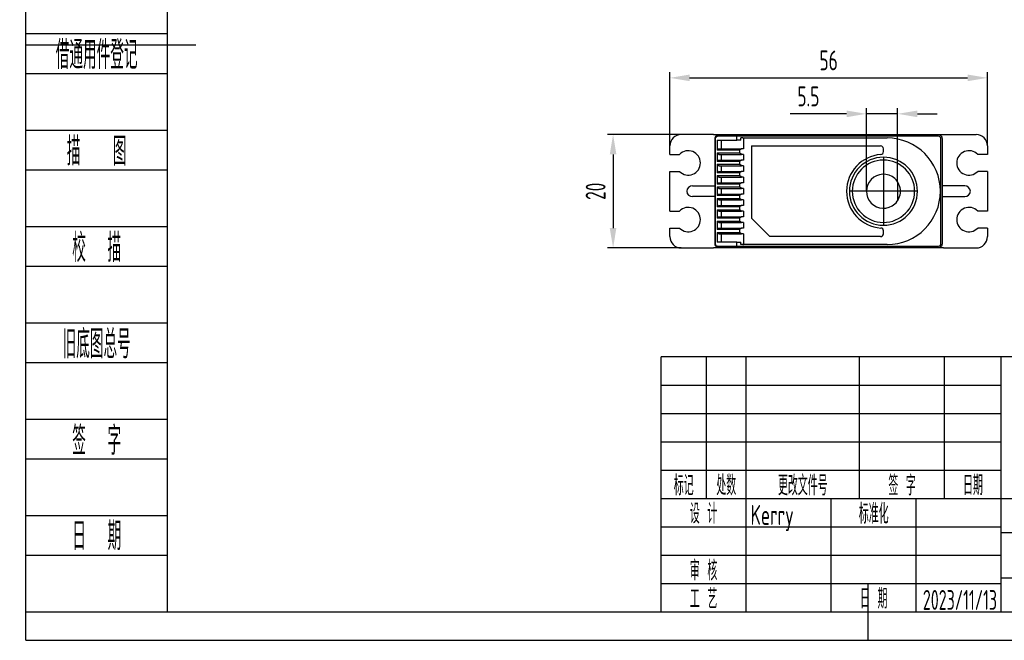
# Model space of a CAD drawing. Header units: inches. Extents: x -26 to 272, y -5 to 205.
# Tile 1 of 3: x -26 to 148, y -5 to 104. Entities that reach past the tile are written whole.
import ezdxf
from ezdxf.enums import TextEntityAlignment as Align

# ---------------------------------------------------------------- set-up
doc = ezdxf.new("R2010")
doc.units = ezdxf.units.IN
doc.header["$MEASUREMENT"] = 0
doc.header["$PDMODE"] = 3
doc.header["$PDSIZE"] = 0.3125
doc.linetypes.add('CENTER2', pattern=[28.575, 19.05, -3.175, 3.175, -3.175])
doc.layers.get('0').update_dxf_attribs({"linetype": 'CONTINUOUS'})
doc.layers.get('Defpoints').update_dxf_attribs({"linetype": 'CONTINUOUS'})
for name, color, linetype in [('1轮廓实线层', 7, 'CONTINUOUS'), ('2细线层', 4, 'CONTINUOUS'), ('3中心线层', 1, 'CENTER2'), ('6文字层', 3, 'CONTINUOUS'), ('7标注层', 4, 'CONTINUOUS'), ('图框层', 7, 'CONTINUOUS')]:
    doc.layers.add(name, color=color, linetype=linetype)
doc.styles.add('PC_TEXTSTYLE', font='ISOCP.SHX', dxfattribs={"width": 0.707, "bigfont": 'GBCBIG.SHX'})
doc.dimstyles.new('GB_LINEAR', dxfattribs={"dimtxt": 3.5, "dimasz": 3.5, "dimexe": 1, "dimexo": 0, "dimgap": 1.5, "dimtad": 1, "dimdsep": 46, "dimtxsty": 'PC_TEXTSTYLE', "dimcen": 0, "dimclrd": 256, "dimclrt": 3, "dimadec": 0, "dimazin": 2, "dimtp": 0.1, "dimtm": 0.1, "dimtfac": 0.71, "dimtdec": 3, "dimtmove": 0, "dimatfit": 3, "dimfxl": 1, "dimtfill": 1, "dimarcsym": 0})

# ---------------------------------------------------------------- blocks, each defined once
blk = doc.blocks.new('ZwmFrameMain_A4^_^无分区图框^_^landscape')
at = {"layer": '1轮廓实线层'}
for p, q in [((0, 0), (0, 200)), ((-25, 100), (5, 100)), ((123.5, -5), (123.5, 5)), ((0, 0), (267, 0))]:
    blk.add_line(p, q, dxfattribs=at)
at = {"layer": '2细线层'}
for q in [(-25, 205), (272, -5)]:
    blk.add_line((-25, -5), q, dxfattribs=at)
blk = doc.blocks.new('ZwmFrameMain_标题栏1')
at = {"layer": '1轮廓实线层'}
for p, q in [((-180, 0), (-180, 45)), ((0, 45), (-180, 45)), ((-172, 20), (-172, 45)), ((-165, 20), (-165, 45)), ((-145, 20), (-145, 45)), ((-130, 20), (-130, 45)), ((-120, 0), (-120, 45)), ((-180, 20), (-60, 20)), ((-165, 0), (-165, 20)), ((-150, 0), (-150, 20)), ((-135, 0), (-135, 20)), ((-180, 0), (0, 0))]:
    blk.add_line(p, q, dxfattribs=at)
at = {"layer": '1轮廓实线层', "color": 7}
blk.add_line((-180, 25), (-120, 25), dxfattribs=at)
at = {"layer": '2细线层'}
for p, q in [((-180, 40), (-120, 40)), ((-180, 35), (-120, 35)), ((-180, 30), (-120, 30)), ((-180, 15), (-120, 15)), ((-120, 14), (-60, 14)), ((-180, 10), (-120, 10)), ((-120, 6), (-60, 6)), ((-180, 5), (-120, 5))]:
    blk.add_line(p, q, dxfattribs=at)
at = {"layer": '6文字层', "style": 'PC_TEXTSTYLE', "width": 0.667}
for s, p in [('标记', (-176, 22.5)), ('处数', (-168.5, 22.5)), (' 更改文件号 ', (-155, 22.5)), (' 签 字 ', (-137.5, 22.5)), (' 日期 ', (-125, 22.5)), (' 设 计 ', (-172.5, 17.51)), (' 标准化 ', (-142.5, 17.51)), (' 审 核 ', (-172.5, 7.5)), (' 工 艺 ', (-172.5, 2.5)), (' 日 期 ', (-142.5, 2.5))]:
    blk.add_text(s, height=3.5, dxfattribs=at).set_placement(p, align=Align.MIDDLE)
at = {"layer": '6文字层', "style": 'PC_TEXTSTYLE', "flags": 8}
for tag, height, width, p, p2 in [('企业名称', 5, 3.445461, (-54.29, 34.82), (-5.27, 34.82)), ('产品名称或材料标记', 7, 1.034456, (-113.46, 28.64), (-66.42, 28.64)), ('图样名称', 5, 3.480264, (-54.79, 19.98), (-5.27, 19.98)), ('标准化', 3.5, 1.756036, (-133.83, 15.37), (-120.75, 15.37)), ('重量', 3.5, 2.448074, (-88.46, 7.54), (-76.55, 7.54)), ('比例', 3.5, 2.367734, (-73.35, 7.54), (-61.93, 7.54)), ('图样代号', 5, 3.489916, (-54.79, 5.63), (-5.52, 5.63)), ('审核', 3.5, 2.723972, (-163.99, 5.37), (-150.63, 5.37)), ('共几页', 3.5, 0.953151, (-108.58, 1.48), (-101.56, 1.48)), ('工艺', 3.5, 2.851598, (-164.21, 0.37), (-150.89, 0.37)), ('日期', 3.5, 2.733185, (-133.83, 0.37), (-120.75, 0.37))]:
    blk.add_attdef(tag, text='', height=height, dxfattribs=dict(at, width=width)).set_placement(p, p2, align=Align.FIT)
at = {"layer": '6文字层', "style": 'PC_TEXTSTYLE', "width": 9.901758, "flags": 8}
blk.add_attdef('设计', text='', height=3.5, rotation=359.5768, dxfattribs=at).set_placement((-164.23, 15.37), (-150.37, 15.27), align=Align.FIT)
at = {"layer": '6文字层', "color": 3, "style": 'PC_TEXTSTYLE', "width": 0.96618, "flags": 8}
blk.add_attdef('第几页', text='', height=3.5, dxfattribs=at).set_placement((-78.29, 1.5), (-71.16, 1.5), align=Align.FIT)
at = {"layer": '6文字层', "color": 0, "style": 'PC_TEXTSTYLE', "width": 0.715273, "flags": 8}
blk.add_attdef('图纸张数', text='', height=3.5, dxfattribs=at).set_placement((-2.66, -3.87), (4.46, -3.87), align=Align.FIT)
blk = doc.blocks.new('ZwmFrameMain_附加栏')
at = {"layer": '2细线层'}
for p, q in [((-25, 102), (0, 102)), ((-25, 95), (0, 95)), ((-25, 85), (0, 85)), ((-25, 78), (0, 78)), ((-25, 68), (0, 68)), ((-25, 61), (0, 61)), ((-25, 51), (0, 51)), ((-25, 44), (0, 44)), ((-25, 34), (0, 34)), ((-25, 27), (0, 27)), ((-25, 17), (0, 17)), ((-25, 10), (0, 10)), ((-25, 0), (0, 0))]:
    blk.add_line(p, q, dxfattribs=at)
at = {"layer": '6文字层', "color": 3, "style": 'PC_TEXTSTYLE'}
for s, width, p in [('借通用件登记', 0.667, (-12.5, 98.5)), ('描   图', 0.6667, (-12.5, 81.5)), ('校  描', 0.667, (-12.5, 64.5)), ('旧底图总号', 0.667, (-12.5, 47.5)), ('签  字', 0.667, (-12.5, 30.5)), ('日  期', 0.667, (-12.49, 13.6))]:
    blk.add_text(s, height=5, dxfattribs=dict(at, width=width)).set_placement(p, align=Align.MIDDLE)
at = {"layer": '6文字层', "style": 'PC_TEXTSTYLE'}
for tag, width, p, p2 in [('借通用件登记', 0.671328, (-23.44, 86.36), (-1.25, 86.36)), ('描图', 2.120922, (-23.44, 69.36), (-1.25, 69.36)), ('校图', 2.149976, (-23.75, 52.06), (-1.25, 52.06)), ('旧底图总号', 0.761452, (-22.84, 35.67), (-1.86, 35.67)), ('签字', 2.026939, (-23.14, 18.37), (-1.56, 18.37)), ('日期', 1.89999, (-22.84, 1.37), (-2.17, 1.37))]:
    blk.add_attdef(tag, text='', height=5, dxfattribs=dict(at, width=width)).set_placement(p, p2, align=Align.FIT)
blk = doc.blocks.new('*D21')
at = {"layer": '7标注层', "color": 0, "lineweight": -2}
for p, q in [((88.55, 82.2), (88.55, 95.2)), ((144.55, 82.2), (144.55, 95.2))]:
    blk.add_line(p, q, dxfattribs=at)
at = {"layer": '7标注层', "lineweight": -2}
blk.add_line((92.05, 94.2), (141.05, 94.2), dxfattribs=at)
at = {"layer": '7标注层'}
for points in [[(92.05, 94.79), (92.05, 93.62), (88.55, 94.2)], [(141.05, 93.62), (141.05, 94.79), (144.55, 94.2)]]:
    blk.add_solid(points, dxfattribs=at)
at = {"layer": 'Defpoints', "color": 0}
for p in [(144.55, 94.2), (88.55, 82.2), (144.55, 82.2)]:
    blk.add_point(p, dxfattribs=at)
at = {"layer": '7标注层', "color": 3, "insert": (116.55, 97.28), "char_height": 3.5, "attachment_point": 5, "style": 'PC_TEXTSTYLE', "bg_fill": 3, "box_fill_scale": 1.25, "bg_fill_color": 257, "bg_fill_transparency": 0}
blk.add_mtext('56', dxfattribs=at)
blk = doc.blocks.new('*D22')
at = {"layer": '7标注层', "color": 0, "lineweight": -2}
for p, q in [((90.55, 84.2), (77.55, 84.2)), ((90.55, 64.2), (77.55, 64.2))]:
    blk.add_line(p, q, dxfattribs=at)
at = {"layer": '7标注层', "lineweight": -2}
blk.add_line((78.55, 80.7), (78.55, 67.7), dxfattribs=at)
at = {"layer": '7标注层'}
for points in [[(79.13, 80.7), (77.96, 80.7), (78.55, 84.2)], [(77.96, 67.7), (79.13, 67.7), (78.55, 64.2)]]:
    blk.add_solid(points, dxfattribs=at)
at = {"layer": 'Defpoints', "color": 0}
for p in [(90.55, 84.2), (78.55, 64.2), (90.55, 64.2)]:
    blk.add_point(p, dxfattribs=at)
at = {"layer": '7标注层', "color": 3, "insert": (75.47, 74.2), "char_height": 3.5, "attachment_point": 5, "rotation": 90, "style": 'PC_TEXTSTYLE', "bg_fill": 3, "box_fill_scale": 1.25, "bg_fill_color": 257, "bg_fill_transparency": 0}
blk.add_mtext('20', dxfattribs=at)
blk = doc.blocks.new('*D24')
at = {"layer": '7标注层', "color": 0, "lineweight": -2}
for p, q in [((123.21, 74.2), (123.21, 88.86)), ((128.71, 75.86), (128.71, 88.86))]:
    blk.add_line(p, q, dxfattribs=at)
at = {"layer": '7标注层', "lineweight": -2}
for p, q in [((119.71, 87.86), (109.75, 87.86)), ((128.71, 87.86), (123.21, 87.86)), ((132.21, 87.86), (135.71, 87.86))]:
    blk.add_line(p, q, dxfattribs=at)
at = {"layer": '7标注层'}
for points in [[(119.71, 87.27), (119.71, 88.44), (123.21, 87.86)], [(132.21, 88.44), (132.21, 87.27), (128.71, 87.86)]]:
    blk.add_solid(points, dxfattribs=at)
at = {"layer": 'Defpoints', "color": 0}
for p in [(123.21, 87.86), (128.71, 75.86), (123.21, 74.2)]:
    blk.add_point(p, dxfattribs=at)
at = {"layer": '7标注层', "color": 3, "insert": (112.98, 90.93), "char_height": 3.5, "attachment_point": 5, "style": 'PC_TEXTSTYLE', "bg_fill": 3, "box_fill_scale": 1.25, "bg_fill_color": 257, "bg_fill_transparency": 0}
blk.add_mtext('5.5', dxfattribs=at)

msp = doc.modelspace()

# ---------------------------------------------------------------- linework, layer by layer
at = {"color": 7, "linetype": 'Continuous', "lineweight": 25}
for p, q in [((96.271, 84.205), (90.545, 84.205)), ((96.545, 64.905), (96.545, 83.505)), ((96.617, 64.905), (96.617, 83.505)), ((97.245, 84.205), (97.067, 83.955)), ((97.067, 83.955), (100.348, 83.955)), ((97.245, 84.205), (100.454, 84.205)), ((100.348, 83.955), (100.454, 84.205)), ((100.348, 83.205), (100.348, 83.955)), ((100.348, 83.955), (101.055, 83.955)), ((100.454, 84.205), (101.056, 84.205)), ((101.055, 83.955), (135.845, 83.955)), ((101.055, 83.205), (101.055, 83.605)), ((101.447, 83.605), (101.055, 83.605)), ((101.056, 84.205), (135.845, 84.205)), ((101.447, 83.605), (126.86, 83.605)), ((101.545, 83.505), (101.545, 81.705)), ((136.295, 83.505), (136.295, 64.905)), ((136.545, 83.505), (136.545, 64.905)), ((136.82, 84.205), (142.545, 84.205)), ((88.545, 80.705), (88.545, 82.205)), ((96.888, 83.205), (96.888, 81.455)), ((96.888, 83.205), (100.348, 83.205)), ((97.242, 81.705), (96.888, 81.455)), ((97.242, 81.705), (101.195, 81.705)), ((97.595, 83.205), (97.595, 81.705)), ((101.055, 83.205), (100.348, 83.205)), ((101.195, 81.705), (100.845, 81.455)), ((101.545, 81.705), (101.195, 81.705)), ((102.95, 82.205), (125.72, 82.205)), ((102.95, 82.205), (102.95, 69.452)), ((126.22, 81.187), (126.22, 81.705)), ((144.545, 82.205), (144.545, 80.705)), ((88.545, 80.705), (90.255, 80.705)), ((100.845, 81.455), (96.888, 81.455)), ((96.888, 80.955), (97.242, 80.705)), ((96.888, 80.955), (100.845, 80.955)), ((96.888, 80.955), (96.888, 79.455)), ((97.242, 80.705), (101.195, 80.705)), ((97.595, 80.705), (97.595, 79.705)), ((100.845, 81.455), (100.845, 80.955)), ((101.195, 80.705), (100.845, 80.955)), ((101.545, 80.705), (101.195, 80.705)), ((101.545, 80.705), (101.545, 79.705)), ((144.545, 80.705), (142.836, 80.705)), ((97.242, 79.705), (96.888, 79.455)), ((100.845, 79.455), (96.888, 79.455)), ((96.888, 78.955), (97.242, 78.705)), ((96.888, 78.955), (100.845, 78.955)), ((96.888, 78.955), (96.888, 77.455)), ((97.242, 79.705), (101.195, 79.705)), ((97.242, 78.705), (101.195, 78.705)), ((97.595, 78.705), (97.595, 77.705)), ((101.195, 79.705), (100.845, 79.455)), ((100.845, 79.455), (100.845, 78.955)), ((101.195, 78.705), (100.845, 78.955)), ((101.545, 79.705), (101.195, 79.705)), ((101.545, 78.705), (101.195, 78.705)), ((101.545, 78.705), (101.545, 77.705)), ((88.545, 70.705), (88.545, 77.705)), ((88.545, 77.705), (90.255, 77.705)), ((97.242, 77.705), (96.888, 77.455)), ((100.845, 77.455), (96.888, 77.455)), ((96.888, 76.955), (97.242, 76.705)), ((96.888, 76.955), (100.845, 76.955)), ((96.888, 76.955), (96.888, 75.455)), ((97.242, 77.705), (101.195, 77.705)), ((97.242, 76.705), (101.195, 76.705)), ((97.595, 76.705), (97.595, 75.705)), ((101.195, 77.705), (100.845, 77.455)), ((100.845, 77.455), (100.845, 76.955)), ((101.195, 76.705), (100.845, 76.955)), ((101.545, 77.705), (101.195, 77.705)), ((101.545, 76.705), (101.195, 76.705)), ((101.545, 76.705), (101.545, 75.705)), ((144.545, 77.705), (142.836, 77.705)), ((144.545, 77.705), (144.545, 70.705)), ((92.545, 75.155), (96.545, 75.155)), ((97.242, 75.705), (96.888, 75.455)), ((100.845, 75.455), (96.888, 75.455)), ((96.888, 74.955), (97.242, 74.705)), ((96.888, 74.955), (100.845, 74.955)), ((96.888, 74.955), (96.888, 73.455)), ((97.242, 75.705), (101.195, 75.705)), ((97.242, 74.705), (101.195, 74.705)), ((97.595, 74.705), (97.595, 73.705)), ((101.195, 75.705), (100.845, 75.455)), ((100.845, 75.455), (100.845, 74.955)), ((101.195, 74.705), (100.845, 74.955)), ((101.545, 75.705), (101.195, 75.705)), ((101.545, 74.705), (101.195, 74.705)), ((101.545, 74.705), (101.545, 73.705)), ((128.714, 75.856), (128.714, 72.54)), ((140.545, 75.155), (136.545, 75.155)), ((96.545, 73.255), (92.545, 73.255)), ((97.242, 73.705), (96.888, 73.455)), ((100.845, 73.455), (96.888, 73.455)), ((96.888, 72.955), (97.242, 72.705)), ((96.888, 72.955), (100.845, 72.955)), ((96.888, 72.955), (96.888, 71.455)), ((97.242, 73.705), (101.195, 73.705)), ((101.195, 73.705), (100.845, 73.455)), ((100.845, 73.455), (100.845, 72.955)), ((101.195, 72.705), (100.845, 72.955)), ((101.545, 73.705), (101.195, 73.705)), ((136.545, 73.255), (140.545, 73.255)), ((97.242, 71.705), (96.888, 71.455)), ((100.845, 71.455), (96.888, 71.455)), ((97.242, 72.705), (101.195, 72.705)), ((97.242, 71.705), (101.195, 71.705)), ((97.595, 72.705), (97.595, 71.705)), ((101.195, 71.705), (100.845, 71.455)), ((100.845, 71.455), (100.845, 70.955)), ((101.545, 72.705), (101.195, 72.705)), ((101.545, 71.705), (101.195, 71.705)), ((101.545, 72.705), (101.545, 71.705)), ((88.545, 70.705), (90.255, 70.705)), ((96.888, 70.955), (97.242, 70.705)), ((96.888, 70.955), (100.845, 70.955)), ((96.888, 70.955), (96.888, 69.455)), ((97.242, 69.705), (96.888, 69.455)), ((100.845, 69.455), (96.888, 69.455)), ((97.242, 70.705), (101.195, 70.705)), ((97.242, 69.705), (101.195, 69.705)), ((97.595, 70.705), (97.595, 69.705)), ((101.195, 70.705), (100.845, 70.955)), ((101.195, 69.705), (100.845, 69.455)), ((100.845, 69.455), (100.845, 68.955)), ((101.545, 70.705), (101.195, 70.705)), ((101.545, 69.705), (101.195, 69.705)), ((101.545, 70.705), (101.545, 69.705)), ((106.197, 66.205), (102.95, 69.452)), ((144.545, 70.705), (142.836, 70.705)), ((96.888, 68.955), (97.242, 68.705)), ((96.888, 68.955), (100.845, 68.955)), ((96.888, 68.955), (96.888, 67.455)), ((97.242, 68.705), (101.195, 68.705)), ((97.595, 68.705), (97.595, 67.705)), ((101.195, 68.705), (100.845, 68.955)), ((101.545, 68.705), (101.195, 68.705)), ((101.545, 68.705), (101.545, 67.705)), ((88.545, 66.205), (88.545, 67.705)), ((88.545, 67.705), (90.255, 67.705)), ((97.242, 67.705), (96.888, 67.455)), ((100.845, 67.455), (96.888, 67.455)), ((96.888, 66.955), (97.242, 66.705)), ((96.888, 66.955), (100.845, 66.955)), ((96.888, 66.955), (96.888, 65.205)), ((97.242, 67.705), (101.195, 67.705)), ((97.242, 66.705), (101.195, 66.705)), ((97.595, 66.705), (97.595, 65.205)), ((101.195, 67.705), (100.845, 67.455)), ((100.845, 67.455), (100.845, 66.955)), ((101.195, 66.705), (100.845, 66.955)), ((101.545, 67.705), (101.195, 67.705)), ((101.545, 66.705), (101.195, 66.705)), ((101.545, 66.705), (101.545, 64.905)), ((125.72, 66.205), (106.197, 66.205)), ((126.22, 66.705), (126.22, 67.223)), ((144.545, 67.705), (142.836, 67.705)), ((144.545, 67.705), (144.545, 66.205)), ((100.348, 65.205), (96.888, 65.205)), ((100.348, 64.455), (97.067, 64.455)), ((97.245, 64.205), (97.067, 64.455)), ((100.348, 64.455), (100.348, 65.205)), ((100.348, 65.205), (101.055, 65.205)), ((100.348, 64.455), (100.454, 64.205)), ((101.055, 64.455), (100.348, 64.455)), ((101.055, 64.805), (101.055, 65.205)), ((101.447, 64.805), (101.055, 64.805)), ((135.845, 64.455), (101.055, 64.455)), ((126.86, 64.805), (101.447, 64.805)), ((90.545, 64.205), (96.271, 64.205)), ((100.454, 64.205), (97.245, 64.205)), ((101.056, 64.205), (100.454, 64.205)), ((135.845, 64.205), (101.056, 64.205)), ((136.82, 64.205), (142.545, 64.205))]:
    msp.add_line(p, q, dxfattribs=at)
at = {"color": 7, "linetype": 'Continuous', "lineweight": 25, "flags": 128}
for points in [[(96.545, 83.505), (96.559, 83.641), (96.597, 83.769)], [(96.591, 64.656), (96.559, 64.768), (96.545, 64.905)]]:
    msp.add_lwpolyline(points, dxfattribs=at)
at = {"color": 7, "linetype": 'Continuous', "lineweight": 25}
for centre, radius, start, end in [((90.545, 82.205), 2, 90, 180), ((126.86, 74.205), 9.4, 270, 90), ((142.545, 82.205), 2, 0, 90), ((125.72, 81.705), 0.5, 0, 90), ((91.795, 79.205), 2.15, 224.24072, 135.75928), ((126.22, 74.205), 6.5, 94.09605, 265.90395), ((126.22, 74.205), 6, 0, 180), ((125.72, 81.187), 0.5, 274.09605, 0), ((141.295, 79.205), 2.15, 44.24072, 315.75928), ((126.22, 74.205), 5.5, 0, 180), ((126.214, 74.198), 3, 48.18969, 311.81031), ((126.214, 74.198), 3, 311.81031, 48.18969), ((92.545, 74.155), 1, 90, 177.13409), ((140.545, 74.155), 1, 2.86606, 90), ((92.545, 74.255), 1, 182.86606, 270), ((126.22, 74.205), 6, 180, 0), ((126.22, 74.205), 5.5, 180, 0), ((140.545, 74.255), 1, 270, 357.13409), ((91.795, 69.205), 2.15, 224.24072, 135.75928), ((141.295, 69.205), 2.15, 44.24072, 315.75928), ((125.72, 67.223), 0.5, 0, 85.90395), ((90.545, 66.205), 2, 180, 270), ((125.72, 66.705), 0.5, 270, 0), ((142.545, 66.205), 2, 270, 0)]:
    msp.add_arc(centre, radius, start, end, dxfattribs=at)
for points, knots in [([(96.271, 84.205), (96.296, 84.205), (96.348, 84.205), (96.426, 84.205), (96.506, 84.205), (96.586, 84.205), (96.668, 84.205), (96.763, 84.205), (96.874, 84.205), (97.042, 84.205), (97.163, 84.205), (97.245, 84.205)], [0, 0, 0, 0, 0.0687091, 0.1390838, 0.211721, 0.2871641, 0.3658983, 0.4483506, 0.5727935, 0.7124458, 1, 1, 1, 1]), ([(96.545, 83.505), (96.546, 83.525), (96.547, 83.566), (96.555, 83.627), (96.568, 83.687), (96.594, 83.768), (96.642, 83.869), (96.723, 83.978), (96.828, 84.073), (96.947, 84.142), (97.088, 84.194), (97.187, 84.201), (97.245, 84.205)], [0, 0, 0, 0, 0.0504043, 0.1012655, 0.1527333, 0.2049522, 0.3166389, 0.438012, 0.5640208, 0.706571, 0.8266881, 1, 1, 1, 1]), ([(96.617, 83.505), (96.617, 83.556), (96.625, 83.608), (96.663, 83.71), (96.692, 83.761), (96.812, 83.895), (96.936, 83.955), (97.067, 83.955)], [0, 0, 0, 0, 0.25, 0.25, 0.5, 0.5, 1, 1, 1, 1]), ([(101.447, 83.605), (101.456, 83.604), (101.473, 83.603), (101.495, 83.593), (101.513, 83.58), (101.526, 83.566), (101.537, 83.55), (101.544, 83.53), (101.545, 83.513), (101.545, 83.505)], [0, 0, 0, 0, 0.2079872, 0.3812883, 0.5201567, 0.6460556, 0.7439823, 0.86734, 1, 1, 1, 1]), ([(135.845, 84.205), (136.029, 84.205), (136.211, 84.129), (136.47, 83.87), (136.545, 83.688), (136.545, 83.505)], [0, 0, 0, 0, 0.5, 0.5, 1, 1, 1, 1]), ([(135.845, 84.205), (135.914, 84.205), (136.018, 84.205), (136.162, 84.205), (136.281, 84.205), (136.409, 84.205), (136.549, 84.205), (136.685, 84.205), (136.776, 84.205), (136.82, 84.205)], [0, 0, 0, 0, 0.2397637, 0.3666512, 0.4803879, 0.6243803, 0.7574336, 0.8817451, 1, 1, 1, 1]), ([(135.845, 83.955), (135.963, 83.955), (136.08, 83.906), (136.247, 83.74), (136.295, 83.623), (136.295, 83.505)], [0, 0, 0, 0, 0.5, 0.5, 1, 1, 1, 1]), ([(97.245, 64.205), (97.22, 64.206), (97.172, 64.207), (97.105, 64.218), (97.046, 64.233), (96.998, 64.25), (96.923, 64.281), (96.828, 64.337), (96.723, 64.432), (96.642, 64.541), (96.586, 64.659), (96.552, 64.782), (96.547, 64.864), (96.545, 64.905)], [0, 0, 0, 0, 0.0753579, 0.1424157, 0.2011741, 0.2516352, 0.2938035, 0.4365256, 0.5625078, 0.6836307, 0.7952438, 0.8990261, 1, 1, 1, 1]), ([(97.067, 64.455), (96.936, 64.455), (96.812, 64.515), (96.692, 64.649), (96.662, 64.7), (96.625, 64.802), (96.617, 64.853), (96.617, 64.905)], [0, 0, 0, 0, 0.5, 0.5, 0.75, 0.75, 1, 1, 1, 1]), ([(101.447, 64.805), (101.455, 64.805), (101.47, 64.806), (101.493, 64.816), (101.516, 64.832), (101.54, 64.859), (101.544, 64.89), (101.545, 64.905)], [0, 0, 0, 0, 0.1743441, 0.3462277, 0.5213656, 0.7704511, 1, 1, 1, 1]), ([(136.545, 64.905), (136.545, 64.722), (136.47, 64.539), (136.211, 64.28), (136.029, 64.205), (135.845, 64.205)], [0, 0, 0, 0, 0.5, 0.5, 1, 1, 1, 1]), ([(136.295, 64.905), (136.295, 64.787), (136.247, 64.67), (136.08, 64.503), (135.963, 64.455), (135.845, 64.455)], [0, 0, 0, 0, 0.5, 0.5, 1, 1, 1, 1]), ([(97.245, 64.205), (97.177, 64.205), (97.073, 64.205), (96.929, 64.205), (96.809, 64.205), (96.681, 64.205), (96.542, 64.205), (96.405, 64.205), (96.315, 64.205), (96.271, 64.205)], [0, 0, 0, 0, 0.2397637, 0.3666512, 0.4803879, 0.6243803, 0.7574336, 0.8817451, 1, 1, 1, 1]), ([(136.82, 64.205), (136.794, 64.205), (136.742, 64.205), (136.664, 64.205), (136.585, 64.205), (136.504, 64.205), (136.423, 64.205), (136.327, 64.205), (136.217, 64.205), (136.049, 64.205), (135.927, 64.205), (135.845, 64.205)], [0, 0, 0, 0, 0.0687091, 0.1390838, 0.211721, 0.2871641, 0.3658983, 0.4483506, 0.5727935, 0.7124458, 1, 1, 1, 1])]:
    msp.add_open_spline(points, degree=3, knots=knots, dxfattribs=at)
at = {"layer": '3中心线层'}
for p, q in [((126.214, 80.198), (126.214, 68.198)), ((132.214, 74.198), (120.214, 74.198))]:
    msp.add_line(p, q, dxfattribs=at)

# ---------------------------------------------------------------- block references
at = {"layer": '图框层'}
for name in ['ZwmFrameMain_A4^_^无分区图框^_^landscape', 'ZwmFrameMain_附加栏']:
    msp.add_blockref(name, (0, 0), dxfattribs=at)
ref = msp.add_blockref('ZwmFrameMain_标题栏1', (267, 0), dxfattribs=at)
ref.add_attrib('设计', 'Kerry', (102.771, 15.372), dxfattribs={"layer": '6文字层', "height": 3.5, "rotation": 359.57685, "style": 'PC_TEXTSTYLE', "width": 0.707})
ref.add_attrib('日期', '2023/11/13', dxfattribs={"layer": '6文字层', "height": 3.5, "style": 'PC_TEXTSTYLE', "width": 0.598085}).set_placement((133.165, 0.371), (146.248, 0.371), align=Align.FIT)

# ---------------------------------------------------------------- next in the draw order: dimensions: what is measured, and where the dimension line sits
at = {"layer": '7标注层'}
dim = msp.add_linear_dim(base=(144.545, 94.205), p1=(88.545, 82.205), p2=(144.545, 82.205), dimstyle='GB_LINEAR', override={"dimscale": 1, "dimgap": 1.5, "dimtad": 1, "dimjust": 0, "dimdec": 2, "dimlfac": 1, "dimse1": 0, "dimse2": 0, "dimsd1": 0, "dimsd2": 0, "dimclrd": 256, "dimclre": 0, "dimtofl": 1, "dimtvp": 0.1}, dxfattribs=at)
dim.commit()
dim.dimension.update_dxf_attribs({"geometry": '*D21', "text_midpoint": (116.545, 97.28)})

# ---------------------------------------------------------------- next in the draw order: dimensions: what is measured, and where the dimension line sits
dim = msp.add_linear_dim(base=(123.214, 87.856), p1=(128.714, 75.856), p2=(123.214, 74.198), dimstyle='GB_LINEAR', override={"dimscale": 1, "dimgap": 1.5, "dimtad": 1, "dimjust": 0, "dimdec": 2, "dimlfac": 1, "dimse1": 0, "dimse2": 0, "dimsd1": 0, "dimsd2": 0, "dimclrd": 256, "dimclre": 0, "dimtofl": 1, "dimtvp": 0.1}, dxfattribs=at)
dim.commit()
dim.dimension.update_dxf_attribs({"geometry": '*D24', "text_midpoint": (112.981, 90.931)})
dim = msp.add_linear_dim(base=(78.545, 64.205), p1=(90.545, 84.205), p2=(90.545, 64.205), angle=90, dimstyle='GB_LINEAR', override={"dimscale": 1, "dimgap": 1.5, "dimtad": 1, "dimjust": 0, "dimdec": 2, "dimlfac": 1, "dimse1": 0, "dimse2": 0, "dimsd1": 0, "dimsd2": 0, "dimclrd": 256, "dimclre": 0, "dimtofl": 1, "dimtvp": 0.1}, dxfattribs=at)
dim.commit()
dim.dimension.update_dxf_attribs({"geometry": '*D22', "text_midpoint": (75.469, 74.205)})

doc.saveas('drawing.dxf')
